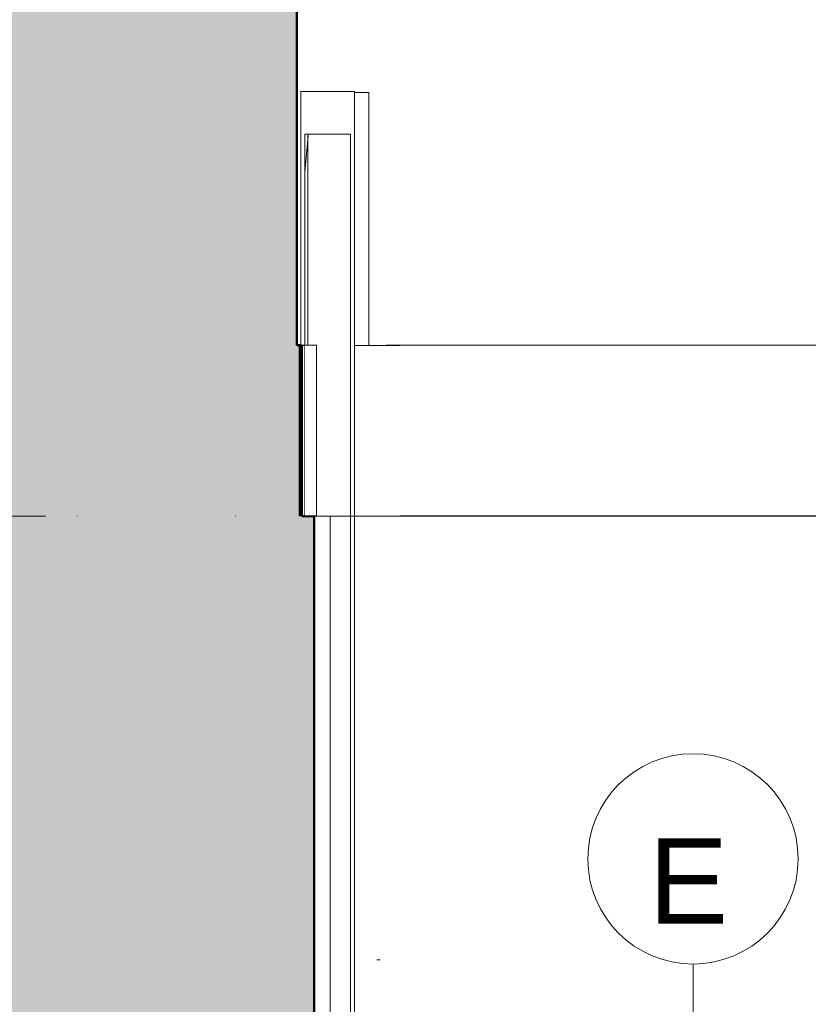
# Model space of a CAD drawing. Header units: millimetres. Extents: x -20699 to 32021, y -4298 to 11971.
# Tile 46 of 74: x -9425 to -8038, y 2322 to 4053. Entities that reach past the tile are written whole.
import ezdxf

# ---------------------------------------------------------------- set-up
doc = ezdxf.new("R2010")
doc.units = ezdxf.units.MM
doc.header["$MEASUREMENT"] = 0
doc.linetypes.add('Wipeout_Contour', pattern=[1000, 0, -1000])
doc.linetypes.add('čárkovaná 3', pattern=[1.5, 1, -0.5])
for name, color, linetype in [('A-A_1_2D prvky - obecné', 7, 'Continuous'), ('A-A_1_Bourané_Konstrukce - střechy a skořepiny', 7, 'Continuous'), ('A-A_1_Bourané_Výplně - Povrchové', 7, 'Continuous'), ('A-A_1_Konstrukce - nosné', 7, 'Continuous'), ('A-A_1_Konstrukce – Dělicí čáry vrstev', 7, 'Continuous'), ('A-A_1_Popis', 7, 'Continuous'), ('A-A_1_Výplně - Povrchové', 7, 'Continuous'), ('A-A_1_Výplně – Řezové', 7, 'Continuous')]:
    doc.layers.add(name, color=color, linetype=linetype)
doc.styles.add('GENEROVANÝ_STYL_1', font='txt')

msp = doc.modelspace()

# ---------------------------------------------------------------- linework, layer by layer
at = {"layer": 'A-A_1_2D prvky - obecné', "color": 255, "linetype": 'Continuous', "lineweight": 13}
msp.add_line((-18227, 3180), (-9379.5, 3180), dxfattribs=at)
at = {"layer": 'A-A_1_Bourané_Konstrukce - střechy a skořepiny', "color": 42, "linetype": 'Continuous', "lineweight": 13, "true_color": 0xe4ad2c}
for p, q in [((-18227, 3180), (-9379.5, 3180)), ((-9323.6, 3180.4), (-9323.6, 3180)), ((-9045.2, 3180.4), (-9045.2, 3180))]:
    msp.add_line(p, q, dxfattribs=at)

# ---------------------------------------------------------------- wipeouts: each hides what was drawn before it
at = {"color": 254, "linetype": 'Wipeout_Contour', "lineweight": 0, "ltscale": 61038.242304}
msp.add_wipeout([(-7610.2, 4770), (-8779.7, 4770), (-8779.7, 3480.4), (-6802.2, 3480.4), (-6177.1, 3956.8), (-7332.6, 4690), (-7610.2, 4690)], dxfattribs=at).dxf.layer = 'A-A_1_Výplně - Povrchové'
at = {"color": 254, "linetype": 'Wipeout_Contour', "lineweight": 0, "ltscale": 36934.712546}
msp.add_wipeout([(-8791.3, 3180), (-8797.2, 3180), (-8797.2, 2400), (-8791.3, 2400)], dxfattribs=at).dxf.layer = 'A-A_1_Výplně - Povrchové'
at = {"color": 254, "linetype": 'Wipeout_Contour', "lineweight": 0, "ltscale": 132911.9705}
msp.add_wipeout([(-8726.6, 1850), (-8017.1, 1850), (-7818.5, 1850), (-7818.5, 1853.3), (-7818.7, 2295.6), (-7831, 2295.6), (-7831, 2345.6), (-7818.7, 2345.6), (-7818.7, 2833.3), (-7816.5, 2832.9), (-7824.5, 2837.5), (-7814.7, 2854.9), (-7806, 2850), (-7806.9, 2839.8), (-7196.5, 3180), (-8726.6, 3180)], dxfattribs=at).dxf.layer = 'A-A_1_Výplně - Povrchové'
at = {"color": 254, "linetype": 'Wipeout_Contour', "lineweight": 0, "ltscale": 36262.540999}
msp.add_wipeout([(-8810.5, 2400), (-8810.5, 1850), (-8807.5, 1850), (-8807.5, 2400)], dxfattribs=at).dxf.layer = 'A-A_1_Výplně - Povrchové'

# ---------------------------------------------------------------- next in the draw order: linework, layer by layer
at = {"layer": 'A-A_1_Konstrukce - nosné', "color": 251, "linetype": 'Continuous', "lineweight": 20, "true_color": 0x6a6a6a}
for p, q in [((-8754.7, 3180), (-8726.6, 3180)), ((-8551.1, 3180), (-8551.1, 3180.4))]:
    msp.add_line(p, q, dxfattribs=at)
at = {"layer": 'A-A_1_Popis', "color": 154, "linetype": 'Continuous', "lineweight": 13}
msp.add_line((-8241.1, 1662.6), (-8241.1, 2392.4), dxfattribs=at)
msp.add_circle((-8241.1, 2577.3), 184.9, dxfattribs=at)

# ---------------------------------------------------------------- next in the draw order: texts
at = {"layer": 'A-A_1_Konstrukce - nosné', "color": 154, "linetype": 'Continuous', "lineweight": 13, "insert": (-8249.4, 2463.5), "char_height": 150, "attachment_point": 8, "style": 'GENEROVANÝ_STYL_1'}
msp.add_mtext('\\A1;{\\pqc;\\fArial|b0|i0|c238|p38;E}', dxfattribs=at)

# ---------------------------------------------------------------- next in the draw order: wipeouts: each hides what was drawn before it
at = {"color": 254, "linetype": 'Wipeout_Contour', "lineweight": 0, "ltscale": 26415.338271}
msp.add_wipeout([(-8213.7, 3180), (-8205.5, 3180), (-8213.7, 3180.4)], dxfattribs=at).dxf.layer = 'A-A_1_Bourané_Výplně - Povrchové'
at = {"color": 254, "linetype": 'Wipeout_Contour', "lineweight": 0, "ltscale": 26163.270754}
msp.add_wipeout([(-8124.8, 3180), (-8112.9, 3180), (-8124.8, 3180.4)], dxfattribs=at).dxf.layer = 'A-A_1_Bourané_Výplně - Povrchové'
at = {"color": 254, "linetype": 'Wipeout_Contour', "lineweight": 0, "ltscale": 36401.888116}
msp.add_wipeout([(-8879.2, 2400), (-8879.2, 1850), (-8810.5, 1850), (-8810.5, 2400)], dxfattribs=at).dxf.layer = 'A-A_1_Výplně - Povrchové'

# ---------------------------------------------------------------- next in the draw order: wipeouts: each hides what was drawn before it
at = {"color": 254, "linetype": 'Wipeout_Contour', "lineweight": 0, "ltscale": 26636.557726}
msp.add_wipeout([(-8328.1, 3180), (-8213.7, 3180), (-8328.1, 3180.4)], dxfattribs=at).dxf.layer = 'A-A_1_Bourané_Výplně - Povrchové'
at = {"color": 254, "linetype": 'Wipeout_Contour', "lineweight": 0, "ltscale": 26133.376452}
msp.add_wipeout([(-8112.9, 3180), (-8104.6, 3180), (-8112.9, 3180.4)], dxfattribs=at).dxf.layer = 'A-A_1_Bourané_Výplně - Povrchové'
at = {"color": 254, "linetype": 'Wipeout_Contour', "lineweight": 0, "ltscale": 37102.1805}
msp.add_wipeout([(-8879.2, 3180), (-8879.2, 2400), (-8797.2, 2400), (-8797.2, 3180)], dxfattribs=at).dxf.layer = 'A-A_1_Výplně - Povrchové'

# ---------------------------------------------------------------- next in the draw order: linework, layer by layer
at = {"layer": 'A-A_1_Konstrukce - nosné', "color": 8, "linetype": 'Continuous', "lineweight": 13}
for p, q in [((-8328.1, 3180.4), (-8328.1, 3180)), ((-8112.9, 3180.4), (-8112.9, 3180)), ((-8104.6, 3180), (-8104.6, 3180.4))]:
    msp.add_line(p, q, dxfattribs=at)
at = {"layer": 'A-A_1_Konstrukce - nosné', "color": 254, "linetype": 'Continuous', "lineweight": 13}
msp.add_line((-8791.3, 2400), (-8797.2, 2400), dxfattribs=at)

# ---------------------------------------------------------------- next in the draw order: wipeouts: each hides what was drawn before it
at = {"color": 254, "linetype": 'Wipeout_Contour', "lineweight": 0, "ltscale": 26324.784352}
msp.add_wipeout([(-8205.5, 3180), (-8124.8, 3180), (-8205.5, 3180.4)], dxfattribs=at).dxf.layer = 'A-A_1_Bourané_Výplně - Povrchové'
at = {"color": 254, "linetype": 'Wipeout_Contour', "lineweight": 0, "ltscale": 56728.39207}
msp.add_wipeout([(-8912, 3180), (-8785.1, 3180), (-8785.1, 3480), (-8902.8, 3480), (-8902.8, 3180.4), (-8912, 3180.4)], dxfattribs=at).dxf.layer = 'A-A_1_Výplně - Povrchové'

# ---------------------------------------------------------------- next in the draw order: linework, layer by layer
at = {"layer": 'A-A_1_Konstrukce - nosné', "color": 251, "linetype": 'Continuous', "lineweight": 20, "true_color": 0x6a6a6a}
msp.add_line((-8754.7, 3180), (-8785.1, 3180), dxfattribs=at)
at = {"layer": 'A-A_1_Konstrukce - nosné', "color": 251, "linetype": 'čárkovaná 3', "lineweight": 20, "true_color": 0x6a6a6a}
msp.add_line((-8755.8, 3180.4), (-5811.7, 3180.4), dxfattribs=at)
at = {"layer": 'A-A_1_Konstrukce - nosné', "color": 8, "linetype": 'Continuous', "lineweight": 13}
for p, q in [((-8213.7, 3180.4), (-8213.7, 3180)), ((-8205.5, 3180), (-8205.5, 3180.4)), ((-8136.8, 3180), (-8136.8, 3180.4)), ((-8124.8, 3180), (-8124.8, 3180.4))]:
    msp.add_line(p, q, dxfattribs=at)

# ---------------------------------------------------------------- next in the draw order: wipeouts: each hides what was drawn before it
at = {"color": 254, "linetype": 'Wipeout_Contour', "lineweight": 0, "ltscale": 47976.86505}
msp.add_wipeout([(-8812.5, 3925), (-8907.3, 3925), (-8907.3, 3480.4), (-8902.8, 3480.4), (-8812.5, 3480)], dxfattribs=at).dxf.layer = 'A-A_1_Výplně - Povrchové'
at = {"color": 254, "linetype": 'Wipeout_Contour', "lineweight": 0, "ltscale": 72967.579657}
msp.add_wipeout([(-8879.2, 3180), (-8907.2, 3180), (-8907.2, 170), (-8902.2, 170), (-8902.2, 1630), (-8904.4, 1630), (-8904.4, 1850), (-8879.2, 1850)], dxfattribs=at).dxf.layer = 'A-A_1_Výplně - Povrchové'

# ---------------------------------------------------------------- next in the draw order: linework, layer by layer
at = {"layer": 'A-A_1_Konstrukce - nosné', "color": 251, "linetype": 'Continuous', "lineweight": 20, "true_color": 0x6a6a6a}
for p, q in [((-8879.2, 3180), (-8907.2, 3180)), ((-8879.2, 3180), (-8785.1, 3180)), ((-8879.2, 1850), (-8879.2, 3180))]:
    msp.add_line(p, q, dxfattribs=at)
at = {"layer": 'A-A_1_Konstrukce - nosné', "color": 7, "linetype": 'Continuous', "lineweight": 50}
msp.add_line((-8907.2, 3180), (-8907.2, 170), dxfattribs=at)

# ---------------------------------------------------------------- next in the draw order: wipeouts: each hides what was drawn before it
at = {"color": 254, "linetype": 'Wipeout_Contour', "lineweight": 0, "ltscale": 148905.694006}
msp.add_wipeout([(-8937.9, 3480.4), (-8932.2, 3480.4), (-8932.2, 3926.4), (-8837.4, 3926.4), (-8837.4, 3925), (-8812.5, 3925), (-8812.5, 3480), (-8780.8, 3480), (-8779.7, 3480.4), (-8779.7, 4770), (-8932.5, 4770), (-8932.5, 4990), (-8911.2, 4990), (-8911.2, 6480), (-8937.9, 6480)], dxfattribs=at).dxf.layer = 'A-A_1_Výplně - Povrchové'

# ---------------------------------------------------------------- next in the draw order: linework, layer by layer
at = {"layer": 'A-A_1_Bourané_Konstrukce - střechy a skořepiny', "color": 42, "linetype": 'Continuous', "lineweight": 13, "true_color": 0xe4ad2c}
msp.add_line((-8811, 3925), (-8811, 3480), dxfattribs=at)
at = {"layer": 'A-A_1_Konstrukce - nosné', "color": 251, "linetype": 'Continuous', "lineweight": 20, "true_color": 0x6a6a6a}
for p, q in [((-8780.8, 3480), (-8780.8, 3480.4)), ((-8812.5, 3480), (-8809.9, 3480)), ((-8785.1, 3480), (-8809.9, 3480)), ((-8755.8, 3480), (-8785.1, 3480))]:
    msp.add_line(p, q, dxfattribs=at)
at = {"layer": 'A-A_1_Konstrukce - nosné', "color": 251, "linetype": 'čárkovaná 3', "lineweight": 20, "true_color": 0x6a6a6a}
msp.add_line((-8780.8, 3480.4), (-5553.6, 3480.4), dxfattribs=at)

# ---------------------------------------------------------------- next in the draw order: wipeouts: each hides what was drawn before it
at = {"color": 254, "linetype": 'Wipeout_Contour', "lineweight": 0, "ltscale": 57980.379965}
msp.add_wipeout([(-8932.2, 3926.4), (-8932.2, 3480.4), (-8907.3, 3480.4), (-8907.3, 3925), (-8837.4, 3925), (-8837.4, 3926.4)], dxfattribs=at).dxf.layer = 'A-A_1_Výplně - Povrchové'

# ---------------------------------------------------------------- next in the draw order: hatches: boundary and pattern name
at = {"layer": 'A-A_1_Výplně – Řezové', "linetype": 'Continuous', "lineweight": 13}
msp.add_hatch(color=254, dxfattribs=at).paths.add_polyline_path([(-9440.4, 3480), (-9439.6, 3480), (-8937.9, 3480.4), (-8937.9, 6480), (-9440.4, 6480)])

# ---------------------------------------------------------------- next in the draw order: linework, layer by layer
at = {"layer": 'A-A_1_Bourané_Konstrukce - střechy a skořepiny', "color": 42, "linetype": 'Continuous', "lineweight": 13, "true_color": 0xe4ad2c}
for p, q in [((-8930.8, 3926.4), (-8930.8, 3851.4)), ((-8836, 3926.4), (-8930.8, 3926.4)), ((-8836, 3851.4), (-8836, 3926.4)), ((-8836, 3925), (-8811, 3925)), ((-8923.3, 3851.4), (-8843.5, 3851.4)), ((-8918, 3849), (-8923.3, 3784.8)), ((-8843.5, 3851.4), (-8843.5, 1881.4)), ((-8836, 3480), (-8836, 3851.4)), ((-8836, 3480), (-8811, 3480)), ((-8836, 1881.4), (-8836, 3480))]:
    msp.add_line(p, q, dxfattribs=at)
at = {"layer": 'A-A_1_Konstrukce - nosné', "color": 7, "linetype": 'Continuous', "lineweight": 50}
msp.add_line((-8937.9, 6480), (-8937.9, 3480.4), dxfattribs=at)

# ---------------------------------------------------------------- next in the draw order: wipeouts: each hides what was drawn before it
at = {"color": 254, "linetype": 'Wipeout_Contour', "lineweight": 0, "ltscale": 38112.259639}
msp.add_wipeout([(-8928.9, 3180), (-8923.3, 3180), (-8923.3, 3480), (-8928.9, 3480)], dxfattribs=at).dxf.layer = 'A-A_1_Výplně - Povrchové'

# ---------------------------------------------------------------- next in the draw order: hatches: boundary and pattern name
at = {"layer": 'A-A_1_Výplně – Řezové', "linetype": 'Continuous', "lineweight": 13}
msp.add_hatch(color=254, dxfattribs=at).paths.add_polyline_path([(-8907.2, -232), (-8907.2, 3180), (-9439.5, 3180), (-9439.5, -232)])

# ---------------------------------------------------------------- next in the draw order: linework, layer by layer
at = {"layer": 'A-A_1_Konstrukce - nosné', "color": 1, "linetype": 'Continuous', "lineweight": 50}
for q in [(-8932.5, 3480), (-8928.9, 3180)]:
    msp.add_line((-8928.9, 3480), q, dxfattribs=at)
at = {"layer": 'A-A_1_Konstrukce - nosné', "color": 251, "linetype": 'Continuous', "lineweight": 20, "true_color": 0x6a6a6a}
for p, q in [((-8923.3, 3480), (-8928.9, 3480)), ((-8923.3, 3180), (-8923.3, 3480)), ((-8932.5, 3180.4), (-8928.9, 3180.4)), ((-8923.3, 3180), (-8928.9, 3180))]:
    msp.add_line(p, q, dxfattribs=at)
at = {"layer": 'A-A_1_Konstrukce - nosné', "color": 7, "linetype": 'Continuous', "lineweight": 50}
msp.add_line((-8907.2, 3180), (-8928.9, 3180), dxfattribs=at)

# ---------------------------------------------------------------- next in the draw order: wipeouts: each hides what was drawn before it
at = {"color": 254, "linetype": 'Wipeout_Contour', "lineweight": 0, "ltscale": 66817.968494}
msp.add_wipeout([(-8932.5, 3480), (-8926.9, 3480), (-8923.3, 3480), (-8923.3, 3180.4), (-8902.8, 3180.4), (-8902.8, 3480.4), (-8932.5, 3480.4)], dxfattribs=at).dxf.layer = 'A-A_1_Výplně - Povrchové'

# ---------------------------------------------------------------- next in the draw order: hatches: boundary and pattern name
at = {"layer": 'A-A_1_Výplně – Řezové', "linetype": 'Continuous', "lineweight": 13}
msp.add_hatch(color=254, dxfattribs=at).paths.add_polyline_path([(-8932.5, 3480.4), (-9439.6, 3480.4), (-9439.6, 3180.4), (-8932.5, 3180.4)])

# ---------------------------------------------------------------- next in the draw order: linework, layer by layer
at = {"layer": 'A-A_1_Bourané_Konstrukce - střechy a skořepiny', "color": 42, "linetype": 'Continuous', "lineweight": 13, "true_color": 0xe4ad2c}
for p, q in [((-8930.8, 3851.4), (-8930.8, 3480.4)), ((-8923.3, 3480.4), (-8923.3, 3851.4)), ((-8918.1, 3851.4), (-8918.1, 3480.4)), ((-8930.8, 3180.4), (-8930.8, 3180)), ((-8918.1, 3180.4), (-8918.1, 3180))]:
    msp.add_line(p, q, dxfattribs=at)
at = {"layer": 'A-A_1_Konstrukce - nosné', "color": 7, "linetype": 'Continuous', "lineweight": 50}
for q in [(-8937.9, 3480.4), (-8932.5, 3480)]:
    msp.add_line((-8932.5, 3480.4), q, dxfattribs=at)
at = {"layer": 'A-A_1_Konstrukce - nosné', "color": 251, "linetype": 'Continuous', "lineweight": 20, "true_color": 0x6a6a6a}
for p, q in [((-8932.5, 3480.4), (-8902.8, 3480.4)), ((-8902.8, 3180.4), (-8902.8, 3480.4)), ((-8923.3, 3180.4), (-8902.8, 3180.4))]:
    msp.add_line(p, q, dxfattribs=at)
at = {"layer": 'A-A_1_Konstrukce – Dělicí čáry vrstev', "color": 7, "linetype": 'Continuous', "lineweight": 50}
msp.add_line((-8932.5, 3480), (-8932.5, 3180.4), dxfattribs=at)

doc.saveas('drawing.dxf')
